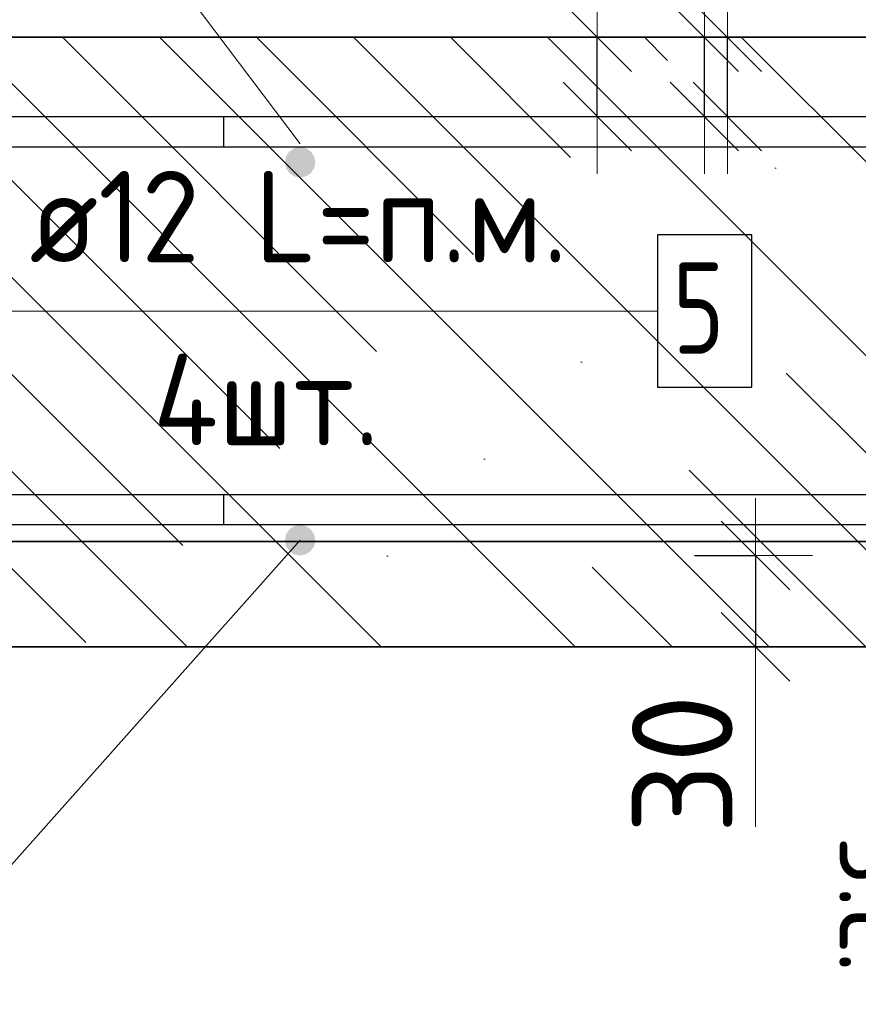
# Model space of a CAD drawing. Header units: metres. Extents: x -38 to 102, y -15 to 21.
# Tile 181 of 229: x 72.375 to 72.651, y 7.225 to 7.548. Entities that reach past the tile are written whole.
import ezdxf

# ---------------------------------------------------------------- set-up
doc = ezdxf.new("R2010")
doc.units = ezdxf.units.M
doc.header["$PDMODE"] = 65
for name, color, linetype, lineweight in [('XR$3$Арм. стержнями верхней зоны', 180, 'Continuous', 35), ('XR$3$Арм. стержнями нижней зоны', 180, 'Continuous', 35), ('XR$3$Арм.стержн. Арматура края', 96, 'Continuous', 35), ('XR$3$Арм.стержн. Доп. арматура', 180, 'Continuous', 35), ('XR$3$Размерная линия_ общее', 7, 'Continuous', 13), ('XR$4$Арм. стержнями верхней зоны', 180, 'Continuous', 35), ('XR$4$Арм. стержнями нижней зоны', 180, 'Continuous', 35), ('XR$4$Арм.стержн. Арматура края', 96, 'Continuous', 35), ('XR$4$Арм.стержн. Доп. арматура', 180, 'Continuous', 35), ('XR$4$Размерная линия_ общее', 7, 'Continuous', 13), ('XR$5$Текст_ примечание', 7, 'Continuous', 13), ('XR$6$Арм. стержнями верхней зоны', 180, 'Continuous', 35), ('XR$6$Арм. стержнями нижней зоны', 180, 'Continuous', 35), ('XR$6$Арм.стержн. Арматура края', 96, 'Continuous', 35), ('XR$6$Арм.стержн. Доп. арматура', 180, 'Continuous', 35), ('XR$6$Размерная линия_ общее', 7, 'Continuous', 13)]:
    doc.layers.add(name, color=color, linetype=linetype, lineweight=lineweight)
doc.styles.add('ISOCPEUR', font='txt')
doc.dimstyles.new('DIMSTYLE_11', dxfattribs={"dimtxt": 0.033, "dimasz": 0.0375, "dimexe": 0, "dimexo": 0, "dimgap": 0.0165, "dimtad": 2, "dimdec": 0, "dimlfac": 1000, "dimrnd": 1, "dimzin": 12, "dimdsep": 46, "dimtxsty": 'ISOCPEUR', "dimblk1": 'ALL_ML_STRICH', "dimblk2": 'ALL_ML_STRICH', "dimsah": 1, "dimcen": 0, "dimclrd": 7, "dimclre": 256, "dimclrt": 7, "dimadec": 0, "dimazin": 0, "dimtfac": 1, "dimtdec": 0, "dimtix": 1, "dimtmove": 2, "dimatfit": 3, "dimfxl": 0, "dimtvp": 1.2, "dimtzin": 0, "dimlwd": 0, "dimlwe": -3, "dimarcsym": 0})
pattern_1 = [(135, (0, 0), (-0.031819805, -0.031819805), [0.4, -0.05, 0, -0.05]), (135, (-0.01591, -0.01591), (-0.031819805, -0.031819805), [0.8, -0.1, 0.1, -0.1])]

# ---------------------------------------------------------------- blocks, each defined once
blk = doc.blocks.new('ALL_ML_STRICH')
at = {"color": 0, "linetype": 'ByBlock', "lineweight": -2}
for p, q in [((0, -0.5), (0, 0.5)), ((-0.3, -0.3), (0.3, 0.3)), ((-1, 0), (0.5, 0))]:
    blk.add_line(p, q, dxfattribs=at)
blk = doc.blocks.new('*D136')
at = {"layer": 'DEFPOINTS', "color": 7, "linetype": 'Continuous', "lineweight": 13, "transparency": 33554687}
for p in [(72.5769, 7.37188), (72.61689, 7.37188), (72.5769, 7.34188)]:
    blk.add_point(p, dxfattribs=at)
at = {"layer": 'XR$3$Размерная линия_ общее', "color": 253, "linetype": 'Continuous', "lineweight": -2, "true_color": 0xa0a0a0, "transparency": 33554687}
for p, q in [((72.5969, 7.37188), (72.61689, 7.37188)), ((72.5969, 7.34188), (72.61689, 7.34188))]:
    blk.add_line(p, q, dxfattribs=at)
at = {"layer": 'XR$3$Размерная линия_ общее', "color": 7, "linetype": 'Continuous', "lineweight": -2, "transparency": 33554687}
blk.add_line((72.61689, 7.37188), (72.61689, 7.34188), dxfattribs=at)
at = {"layer": 'XR$3$Размерная линия_ общее', "color": 7, "linetype": 'Continuous', "lineweight": 13, "transparency": 33554687, "xscale": 0.0375, "yscale": 0.0375, "zscale": 0.0375}
for p, rotation in [((72.61689, 7.37188), 90), ((72.61689, 7.34188), 270)]:
    blk.add_blockref('ALL_ML_STRICH', p, dxfattribs=dict(at, rotation=rotation))
at = {"layer": 'XR$3$Размерная линия_ общее', "color": 7, "linetype": 'Continuous', "lineweight": 13, "transparency": 33554687, "insert": (72.59289, 7.30345), "char_height": 0.033, "width": 0.066, "attachment_point": 5, "rotation": 90, "style": 'ISOCPEUR'}
blk.add_mtext('\\A1;{30}', dxfattribs=at)
at = {"layer": 'XR$3$Размерная линия_ общее', "color": 7, "linetype": 'Continuous', "lineweight": 13, "transparency": 33554687, "insert": (72.67143, 7.27997), "char_height": 0.027, "width": 0.00135, "attachment_point": 1, "rotation": 270, "line_spacing_factor": 0.60241, "style": 'ISOCPEUR'}
blk.add_mtext('з.с.', dxfattribs=at)
blk = doc.blocks.new('*D142')
at = {"layer": 'DEFPOINTS', "color": 7, "linetype": 'Continuous', "lineweight": 13, "transparency": 33554687}
for p in [(72.56769, 7.54188), (72.56769, 7.51588), (72.60768, 7.51588)]:
    blk.add_point(p, dxfattribs=at)
at = {"layer": 'XR$3$Размерная линия_ общее', "color": 253, "linetype": 'Continuous', "lineweight": -2, "true_color": 0xa0a0a0, "transparency": 33554687}
for p, q in [((72.58769, 7.54188), (72.60768, 7.54188)), ((72.58769, 7.51588), (72.60768, 7.51588))]:
    blk.add_line(p, q, dxfattribs=at)
at = {"layer": 'XR$3$Размерная линия_ общее', "color": 7, "linetype": 'Continuous', "lineweight": -2, "transparency": 33554687}
blk.add_line((72.60768, 7.51588), (72.60768, 7.54188), dxfattribs=at)
at = {"layer": 'XR$3$Размерная линия_ общее', "color": 7, "linetype": 'Continuous', "lineweight": 13, "transparency": 33554687, "xscale": 0.0375, "yscale": 0.0375, "zscale": 0.0375}
for p, rotation in [((72.60768, 7.54188), 90), ((72.60768, 7.51588), 270)]:
    blk.add_blockref('ALL_ML_STRICH', p, dxfattribs=dict(at, rotation=rotation))
at = {"layer": 'XR$3$Размерная линия_ общее', "color": 7, "linetype": 'Continuous', "lineweight": 13, "transparency": 33554687, "insert": (72.60721, 7.55924), "char_height": 0.027, "width": 0.00135, "attachment_point": 1, "rotation": 90, "line_spacing_factor": 0.60241, "style": 'ISOCPEUR'}
blk.add_mtext('з.с.', dxfattribs=at)
at = {"layer": 'XR$3$Размерная линия_ общее', "color": 7, "linetype": 'Continuous', "lineweight": 13, "transparency": 33554687, "insert": (72.58368, 7.5796), "char_height": 0.033, "width": 0.066, "attachment_point": 5, "rotation": 90, "style": 'ISOCPEUR'}
blk.add_mtext('\\A1;{26}', dxfattribs=at)
blk = doc.blocks.new('*D279')
at = {"layer": 'DEFPOINTS', "color": 7, "linetype": 'Continuous', "lineweight": 13, "transparency": 33554687}
for p in [(72.5769, 7.37188), (72.61689, 7.37188), (72.5769, 7.34188)]:
    blk.add_point(p, dxfattribs=at)
at = {"layer": 'XR$4$Размерная линия_ общее', "color": 253, "linetype": 'Continuous', "lineweight": -2, "true_color": 0xa0a0a0, "transparency": 33554687}
for p, q in [((72.5969, 7.37188), (72.61689, 7.37188)), ((72.5969, 7.34188), (72.61689, 7.34188))]:
    blk.add_line(p, q, dxfattribs=at)
at = {"layer": 'XR$4$Размерная линия_ общее', "color": 7, "linetype": 'Continuous', "lineweight": -2, "transparency": 33554687}
blk.add_line((72.61689, 7.37188), (72.61689, 7.34188), dxfattribs=at)
at = {"layer": 'XR$4$Размерная линия_ общее', "color": 7, "linetype": 'Continuous', "lineweight": 13, "transparency": 33554687, "xscale": 0.0375, "yscale": 0.0375, "zscale": 0.0375}
for p, rotation in [((72.61689, 7.37188), 90), ((72.61689, 7.34188), 270)]:
    blk.add_blockref('ALL_ML_STRICH', p, dxfattribs=dict(at, rotation=rotation))
at = {"layer": 'XR$4$Размерная линия_ общее', "color": 7, "linetype": 'Continuous', "lineweight": 13, "transparency": 33554687, "insert": (72.59289, 7.30345), "char_height": 0.033, "width": 0.066, "attachment_point": 5, "rotation": 90, "style": 'ISOCPEUR'}
blk.add_mtext('\\A1;{30}', dxfattribs=at)
at = {"layer": 'XR$4$Размерная линия_ общее', "color": 7, "linetype": 'Continuous', "lineweight": 13, "transparency": 33554687, "insert": (72.67143, 7.27997), "char_height": 0.027, "width": 0.00135, "attachment_point": 1, "rotation": 270, "line_spacing_factor": 0.60241, "style": 'ISOCPEUR'}
blk.add_mtext('з.с.', dxfattribs=at)
blk = doc.blocks.new('*D480')
at = {"layer": 'DEFPOINTS', "color": 7, "linetype": 'Continuous', "lineweight": 13, "transparency": 33554687}
for p in [(72.56015, 7.54188), (72.56015, 7.51588), (72.60014, 7.51588)]:
    blk.add_point(p, dxfattribs=at)
at = {"layer": 'XR$4$Размерная линия_ общее', "color": 253, "linetype": 'Continuous', "lineweight": -2, "true_color": 0xa0a0a0, "transparency": 33554687}
for p, q in [((72.58015, 7.54188), (72.60014, 7.54188)), ((72.58015, 7.51588), (72.60014, 7.51588))]:
    blk.add_line(p, q, dxfattribs=at)
at = {"layer": 'XR$4$Размерная линия_ общее', "color": 7, "linetype": 'Continuous', "lineweight": -2, "transparency": 33554687}
blk.add_line((72.60014, 7.51588), (72.60014, 7.54188), dxfattribs=at)
at = {"layer": 'XR$4$Размерная линия_ общее', "color": 7, "linetype": 'Continuous', "lineweight": 13, "transparency": 33554687, "xscale": 0.0375, "yscale": 0.0375, "zscale": 0.0375}
for p, rotation in [((72.60014, 7.54188), 90), ((72.60014, 7.51588), 270)]:
    blk.add_blockref('ALL_ML_STRICH', p, dxfattribs=dict(at, rotation=rotation))
at = {"layer": 'XR$4$Размерная линия_ общее', "color": 7, "linetype": 'Continuous', "lineweight": 13, "transparency": 33554687, "insert": (72.59967, 7.55924), "char_height": 0.027, "width": 0.00135, "attachment_point": 1, "rotation": 90, "line_spacing_factor": 0.60241, "style": 'ISOCPEUR'}
blk.add_mtext('з.с.', dxfattribs=at)
at = {"layer": 'XR$4$Размерная линия_ общее', "color": 7, "linetype": 'Continuous', "lineweight": 13, "transparency": 33554687, "insert": (72.57614, 7.5796), "char_height": 0.033, "width": 0.066, "attachment_point": 5, "rotation": 90, "style": 'ISOCPEUR'}
blk.add_mtext('\\A1;{26}', dxfattribs=at)
blk = doc.blocks.new('*D683')
at = {"layer": 'DEFPOINTS', "color": 7, "linetype": 'Continuous', "lineweight": 13, "transparency": 33554687}
for p in [(72.5769, 7.37188), (72.61689, 7.37188), (72.5769, 7.34188)]:
    blk.add_point(p, dxfattribs=at)
at = {"layer": 'XR$6$Размерная линия_ общее', "color": 253, "linetype": 'Continuous', "lineweight": -2, "true_color": 0xa0a0a0, "transparency": 33554687}
for p, q in [((72.5969, 7.37188), (72.61689, 7.37188)), ((72.5969, 7.34188), (72.61689, 7.34188))]:
    blk.add_line(p, q, dxfattribs=at)
at = {"layer": 'XR$6$Размерная линия_ общее', "color": 7, "linetype": 'Continuous', "lineweight": -2, "transparency": 33554687}
blk.add_line((72.61689, 7.37188), (72.61689, 7.34188), dxfattribs=at)
at = {"layer": 'XR$6$Размерная линия_ общее', "color": 7, "linetype": 'Continuous', "lineweight": 13, "transparency": 33554687, "xscale": 0.0375, "yscale": 0.0375, "zscale": 0.0375}
for p, rotation in [((72.61689, 7.37188), 90), ((72.61689, 7.34188), 270)]:
    blk.add_blockref('ALL_ML_STRICH', p, dxfattribs=dict(at, rotation=rotation))
at = {"layer": 'XR$6$Размерная линия_ общее', "color": 7, "linetype": 'Continuous', "lineweight": 13, "transparency": 33554687, "insert": (72.59289, 7.30345), "char_height": 0.033, "width": 0.066, "attachment_point": 5, "rotation": 90, "style": 'ISOCPEUR'}
blk.add_mtext('\\A1;{30}', dxfattribs=at)
at = {"layer": 'XR$6$Размерная линия_ общее', "color": 7, "linetype": 'Continuous', "lineweight": 13, "transparency": 33554687, "insert": (72.67143, 7.27997), "char_height": 0.027, "width": 0.00135, "attachment_point": 1, "rotation": 270, "line_spacing_factor": 0.60241, "style": 'ISOCPEUR'}
blk.add_mtext('з.с.', dxfattribs=at)
blk = doc.blocks.new('*D713')
at = {"layer": 'DEFPOINTS', "color": 7, "linetype": 'Continuous', "lineweight": 13, "transparency": 33554687}
for p in [(72.52503, 7.54188), (72.52503, 7.51588), (72.56502, 7.51588)]:
    blk.add_point(p, dxfattribs=at)
at = {"layer": 'XR$6$Размерная линия_ общее', "color": 253, "linetype": 'Continuous', "lineweight": -2, "true_color": 0xa0a0a0, "transparency": 33554687}
for p, q in [((72.54503, 7.54188), (72.56502, 7.54188)), ((72.54503, 7.51588), (72.56502, 7.51588))]:
    blk.add_line(p, q, dxfattribs=at)
at = {"layer": 'XR$6$Размерная линия_ общее', "color": 7, "linetype": 'Continuous', "lineweight": -2, "transparency": 33554687}
blk.add_line((72.56502, 7.51588), (72.56502, 7.54188), dxfattribs=at)
at = {"layer": 'XR$6$Размерная линия_ общее', "color": 7, "linetype": 'Continuous', "lineweight": 13, "transparency": 33554687, "xscale": 0.0375, "yscale": 0.0375, "zscale": 0.0375}
for p, rotation in [((72.56502, 7.54188), 90), ((72.56502, 7.51588), 270)]:
    blk.add_blockref('ALL_ML_STRICH', p, dxfattribs=dict(at, rotation=rotation))
at = {"layer": 'XR$6$Размерная линия_ общее', "color": 7, "linetype": 'Continuous', "lineweight": 13, "transparency": 33554687, "insert": (72.56456, 7.55924), "char_height": 0.027, "width": 0.00135, "attachment_point": 1, "rotation": 90, "line_spacing_factor": 0.60241, "style": 'ISOCPEUR'}
blk.add_mtext('з.с.', dxfattribs=at)
at = {"layer": 'XR$6$Размерная линия_ общее', "color": 7, "linetype": 'Continuous', "lineweight": 13, "transparency": 33554687, "insert": (72.54102, 7.5796), "char_height": 0.033, "width": 0.066, "attachment_point": 5, "rotation": 90, "style": 'ISOCPEUR'}
blk.add_mtext('\\A1;{26}', dxfattribs=at)

msp = doc.modelspace()

# ---------------------------------------------------------------- hatches: boundary and pattern name
at = {"linetype": 'Continuous', "lineweight": 13, "transparency": 33554687}
h = msp.add_hatch(dxfattribs=at)
h.set_pattern_fill('__________540', scale=0.015, style=0, pattern_type=2)
h.set_pattern_definition(pattern_1)
h.paths.add_polyline_path([(72.1675, 7.54188), (72.1675, 7.34188), (72.75595, 7.34188), (72.75595, 7.54188)], flags=0)
h = msp.add_hatch(dxfattribs=at)
h.set_pattern_fill('__________540', scale=0.015, style=0, pattern_type=2)
h.set_pattern_definition(pattern_1)
h.paths.add_polyline_path([(72.1675, 7.54188), (72.1675, 7.34188), (72.75595, 7.34188), (72.75595, 7.54188)], flags=0)
h = msp.add_hatch(dxfattribs=at)
h.set_pattern_fill('__________540', scale=0.015, style=0, pattern_type=2)
h.set_pattern_definition(pattern_1)
h.paths.add_polyline_path([(72.1675, 7.54188), (72.1675, 7.34188), (72.75595, 7.34188), (72.75595, 7.54188)], flags=0)
at = {"layer": 'XR$3$Арм. стержнями верхней зоны', "linetype": 'Continuous', "lineweight": 50, "transparency": 33554687}
msp.add_hatch(color=4, dxfattribs=at).paths.add_polyline_path([(72.47251, 7.50088), (72.47212, 7.50279), (72.47104, 7.50441), (72.46942, 7.5055), (72.46751, 7.50588), (72.46559, 7.5055), (72.46397, 7.50441), (72.46289, 7.50279), (72.46251, 7.50088), (72.46289, 7.49896), (72.46397, 7.49734), (72.46559, 7.49626), (72.46751, 7.49588), (72.46942, 7.49626), (72.47104, 7.49734), (72.47212, 7.49896)])
at = {"layer": 'XR$3$Арм. стержнями нижней зоны', "linetype": 'Continuous', "lineweight": 50, "transparency": 33554687}
msp.add_hatch(color=4, dxfattribs=at).paths.add_polyline_path([(72.47251, 7.37688), (72.47212, 7.37879), (72.47104, 7.38041), (72.46942, 7.3815), (72.46751, 7.38188), (72.46559, 7.3815), (72.46397, 7.38041), (72.46289, 7.37879), (72.46251, 7.37688), (72.46289, 7.37496), (72.46397, 7.37334), (72.46559, 7.37226), (72.46751, 7.37188), (72.46942, 7.37226), (72.47104, 7.37334), (72.47212, 7.37496)])
at = {"layer": 'XR$4$Арм. стержнями верхней зоны', "linetype": 'Continuous', "lineweight": 50, "transparency": 33554687}
msp.add_hatch(color=4, dxfattribs=at).paths.add_polyline_path([(72.47251, 7.50088), (72.47212, 7.50279), (72.47104, 7.50441), (72.46942, 7.5055), (72.46751, 7.50588), (72.46559, 7.5055), (72.46397, 7.50441), (72.46289, 7.50279), (72.46251, 7.50088), (72.46289, 7.49896), (72.46397, 7.49734), (72.46559, 7.49626), (72.46751, 7.49588), (72.46942, 7.49626), (72.47104, 7.49734), (72.47212, 7.49896)])
msp.add_hatch(color=4, dxfattribs=at).paths.add_polyline_path([(72.47251, 7.50088), (72.47212, 7.50279), (72.47104, 7.50441), (72.46942, 7.5055), (72.46751, 7.50588), (72.46559, 7.5055), (72.46397, 7.50441), (72.46289, 7.50279), (72.46251, 7.50088), (72.46289, 7.49896), (72.46397, 7.49734), (72.46559, 7.49626), (72.46751, 7.49588), (72.46942, 7.49626), (72.47104, 7.49734), (72.47212, 7.49896)])
at = {"layer": 'XR$4$Арм. стержнями нижней зоны', "linetype": 'Continuous', "lineweight": 50, "transparency": 33554687}
msp.add_hatch(color=4, dxfattribs=at).paths.add_polyline_path([(72.47251, 7.37688), (72.47212, 7.37879), (72.47104, 7.38041), (72.46942, 7.3815), (72.46751, 7.38188), (72.46559, 7.3815), (72.46397, 7.38041), (72.46289, 7.37879), (72.46251, 7.37688), (72.46289, 7.37496), (72.46397, 7.37334), (72.46559, 7.37226), (72.46751, 7.37188), (72.46942, 7.37226), (72.47104, 7.37334), (72.47212, 7.37496)])
msp.add_hatch(color=4, dxfattribs=at).paths.add_polyline_path([(72.47251, 7.37688), (72.47212, 7.37879), (72.47104, 7.38041), (72.46942, 7.3815), (72.46751, 7.38188), (72.46559, 7.3815), (72.46397, 7.38041), (72.46289, 7.37879), (72.46251, 7.37688), (72.46289, 7.37496), (72.46397, 7.37334), (72.46559, 7.37226), (72.46751, 7.37188), (72.46942, 7.37226), (72.47104, 7.37334), (72.47212, 7.37496)])
at = {"layer": 'XR$6$Арм. стержнями верхней зоны', "linetype": 'Continuous', "lineweight": 50, "transparency": 33554687}
msp.add_hatch(color=4, dxfattribs=at).paths.add_polyline_path([(72.47251, 7.50088), (72.47212, 7.50279), (72.47104, 7.50441), (72.46942, 7.5055), (72.46751, 7.50588), (72.46559, 7.5055), (72.46397, 7.50441), (72.46289, 7.50279), (72.46251, 7.50088), (72.46289, 7.49896), (72.46397, 7.49734), (72.46559, 7.49626), (72.46751, 7.49588), (72.46942, 7.49626), (72.47104, 7.49734), (72.47212, 7.49896)])
at = {"layer": 'XR$6$Арм. стержнями нижней зоны', "linetype": 'Continuous', "lineweight": 50, "transparency": 33554687}
msp.add_hatch(color=4, dxfattribs=at).paths.add_polyline_path([(72.47251, 7.37688), (72.47212, 7.37879), (72.47104, 7.38041), (72.46942, 7.3815), (72.46751, 7.38188), (72.46559, 7.3815), (72.46397, 7.38041), (72.46289, 7.37879), (72.46251, 7.37688), (72.46289, 7.37496), (72.46397, 7.37334), (72.46559, 7.37226), (72.46751, 7.37188), (72.46942, 7.37226), (72.47104, 7.37334), (72.47212, 7.37496)])

# ---------------------------------------------------------------- linework, layer by layer
at = {"color": 7, "linetype": 'Continuous', "lineweight": 13, "transparency": 33554687}
for p, q in [((72.46751, 7.50688), (72.3436, 7.6713)), ((72.46751, 7.50688), (72.3436, 7.6713)), ((72.46751, 7.50688), (72.3436, 7.6713)), ((72.56502, 7.54188), (72.56502, 7.60188)), ((72.60014, 7.54188), (72.60014, 7.60188)), ((72.60768, 7.54188), (72.60768, 7.60188)), ((72.46751, 7.37688), (72.3436, 7.23758)), ((72.46751, 7.37688), (72.3436, 7.23758)), ((72.46751, 7.37688), (72.3436, 7.23758)), ((72.61689, 7.34188), (72.61689, 7.28288)), ((72.61689, 7.34188), (72.61689, 7.28288)), ((72.61689, 7.34188), (72.61689, 7.28288))]:
    msp.add_line(p, q, dxfattribs=at)
at = {"color": 7, "linetype": 'Continuous', "lineweight": 35, "transparency": 33554687}
for p, q in [((72.75595, 7.54188), (72.1675, 7.54188)), ((72.75595, 7.54188), (72.1675, 7.54188)), ((72.75595, 7.54188), (72.1675, 7.54188)), ((72.1675, 7.34188), (72.75595, 7.34188)), ((72.1675, 7.34188), (72.75595, 7.34188)), ((72.1675, 7.34188), (72.75595, 7.34188))]:
    msp.add_line(p, q, dxfattribs=at)
at = {"layer": 'XR$3$Арм. стержнями верхней зоны', "color": 4, "linetype": 'Continuous', "lineweight": 25, "transparency": 33554687}
for points in [[(72.76095, 7.50588), (72.1875, 7.50588), (72.1875, 7.51588), (72.76095, 7.51588), (72.76095, 7.50588)], [(72.76095, 7.50588), (72.44251, 7.50588), (72.44251, 7.51588), (72.76095, 7.51588), (72.76095, 7.50588)]]:
    msp.add_lwpolyline(points, dxfattribs=at)
at = {"layer": 'XR$3$Арм. стержнями нижней зоны', "color": 4, "linetype": 'Continuous', "lineweight": 25, "transparency": 33554687}
for points in [[(72.76095, 7.38188), (72.1875, 7.38188), (72.1875, 7.39188), (72.76095, 7.39188), (72.76095, 7.38188)], [(72.76095, 7.38188), (72.44251, 7.38188), (72.44251, 7.39188), (72.76095, 7.39188), (72.76095, 7.38188)]]:
    msp.add_lwpolyline(points, dxfattribs=at)
at = {"layer": 'XR$3$Арм.стержн. Арматура края', "color": 4, "linetype": 'Continuous', "lineweight": 25, "transparency": 33554687}
for points in [[(72.6875, 7.38188), (72.21607, 7.38188), (72.21085, 7.3826), (72.20541, 7.3844), (72.20041, 7.3872), (72.19628, 7.39065), (72.19283, 7.39478), (72.19002, 7.39979), (72.18823, 7.40523), (72.1875, 7.41044), (72.1875, 7.48731), (72.18823, 7.49253), (72.19002, 7.49797), (72.19283, 7.50298), (72.19628, 7.5071), (72.20041, 7.51055), (72.20541, 7.51336), (72.21085, 7.51515), (72.21607, 7.51588), (72.6875, 7.51588)], [(72.6875, 7.50588), (72.21676, 7.50588), (72.21313, 7.50537), (72.20946, 7.50416), (72.2061, 7.50228), (72.20338, 7.50001), (72.2011, 7.49728), (72.19922, 7.49392), (72.19801, 7.49026), (72.1975, 7.48662), (72.1975, 7.41113), (72.19801, 7.4075), (72.19922, 7.40383), (72.2011, 7.40048), (72.20338, 7.39775), (72.2061, 7.39547), (72.20946, 7.39359), (72.21313, 7.39238), (72.21676, 7.39188), (72.6875, 7.39188)]]:
    msp.add_lwpolyline(points, dxfattribs=at)
at = {"layer": 'XR$3$Арм.стержн. Доп. арматура', "color": 7, "linetype": 'Continuous', "lineweight": 13, "transparency": 33554687}
msp.add_line((72.35872, 7.45204), (72.58472, 7.45204), dxfattribs=at)
at = {"layer": 'XR$3$Арм.стержн. Доп. арматура', "color": 7, "linetype": 'Continuous', "lineweight": 25, "transparency": 33554687}
msp.add_lwpolyline([(72.58472, 7.42704), (72.61572, 7.42704), (72.61572, 7.47704), (72.58472, 7.47704), (72.58472, 7.42704)], dxfattribs=at)
at = {"layer": 'XR$4$Арм. стержнями верхней зоны', "color": 4, "linetype": 'Continuous', "lineweight": 25, "transparency": 33554687}
for points in [[(72.76095, 7.50588), (72.1875, 7.50588), (72.1875, 7.51588), (72.76095, 7.51588), (72.76095, 7.50588)], [(72.76095, 7.50588), (72.1875, 7.50588), (72.1875, 7.51588), (72.76095, 7.51588), (72.76095, 7.50588)], [(72.76095, 7.50588), (72.44251, 7.50588), (72.44251, 7.51588), (72.76095, 7.51588), (72.76095, 7.50588)]]:
    msp.add_lwpolyline(points, dxfattribs=at)
at = {"layer": 'XR$4$Арм. стержнями нижней зоны', "color": 4, "linetype": 'Continuous', "lineweight": 25, "transparency": 33554687}
for points in [[(72.76095, 7.38188), (72.1875, 7.38188), (72.1875, 7.39188), (72.76095, 7.39188), (72.76095, 7.38188)], [(72.76095, 7.38188), (72.1875, 7.38188), (72.1875, 7.39188), (72.76095, 7.39188), (72.76095, 7.38188)], [(72.76095, 7.38188), (72.44251, 7.38188), (72.44251, 7.39188), (72.76095, 7.39188), (72.76095, 7.38188)]]:
    msp.add_lwpolyline(points, dxfattribs=at)
at = {"layer": 'XR$4$Арм.стержн. Арматура края', "color": 4, "linetype": 'Continuous', "lineweight": 25, "transparency": 33554687}
for points in [[(72.6875, 7.38188), (72.21607, 7.38188), (72.21085, 7.3826), (72.20541, 7.3844), (72.20041, 7.3872), (72.19628, 7.39065), (72.19283, 7.39478), (72.19002, 7.39979), (72.18823, 7.40523), (72.1875, 7.41044), (72.1875, 7.48731), (72.18823, 7.49253), (72.19002, 7.49797), (72.19283, 7.50298), (72.19628, 7.5071), (72.20041, 7.51055), (72.20541, 7.51336), (72.21085, 7.51515), (72.21607, 7.51588), (72.6875, 7.51588)], [(72.6875, 7.50588), (72.21676, 7.50588), (72.21313, 7.50537), (72.20946, 7.50416), (72.2061, 7.50228), (72.20338, 7.50001), (72.2011, 7.49728), (72.19922, 7.49392), (72.19801, 7.49026), (72.1975, 7.48662), (72.1975, 7.41113), (72.19801, 7.4075), (72.19922, 7.40383), (72.2011, 7.40048), (72.20338, 7.39775), (72.2061, 7.39547), (72.20946, 7.39359), (72.21313, 7.39238), (72.21676, 7.39188), (72.6875, 7.39188)]]:
    msp.add_lwpolyline(points, dxfattribs=at)
at = {"layer": 'XR$4$Арм.стержн. Доп. арматура', "color": 7, "linetype": 'Continuous', "lineweight": 13, "transparency": 33554687}
msp.add_line((72.35872, 7.45204), (72.58472, 7.45204), dxfattribs=at)
at = {"layer": 'XR$4$Арм.стержн. Доп. арматура', "color": 7, "linetype": 'Continuous', "lineweight": 25, "transparency": 33554687}
msp.add_lwpolyline([(72.58472, 7.42704), (72.61572, 7.42704), (72.61572, 7.47704), (72.58472, 7.47704), (72.58472, 7.42704)], dxfattribs=at)
at = {"layer": 'XR$5$Текст_ примечание', "color": 7, "linetype": 'Continuous', "lineweight": 35, "transparency": 33554687}
msp.add_line((70.47573, 7.37641), (88.97573, 7.37641), dxfattribs=at)
at = {"layer": 'XR$5$Текст_ примечание', "color": 7, "linetype": 'Continuous', "lineweight": 13, "transparency": 33554687}
msp.add_line((88.97573, 7.37641), (70.47573, 7.37641), dxfattribs=at)
at = {"layer": 'XR$6$Арм. стержнями верхней зоны', "color": 4, "linetype": 'Continuous', "lineweight": 25, "transparency": 33554687}
for points in [[(72.76095, 7.50588), (72.1875, 7.50588), (72.1875, 7.51588), (72.76095, 7.51588), (72.76095, 7.50588)], [(72.76095, 7.50588), (72.44251, 7.50588), (72.44251, 7.51588), (72.76095, 7.51588), (72.76095, 7.50588)]]:
    msp.add_lwpolyline(points, dxfattribs=at)
at = {"layer": 'XR$6$Арм. стержнями нижней зоны', "color": 4, "linetype": 'Continuous', "lineweight": 25, "transparency": 33554687}
for points in [[(72.76095, 7.38188), (72.1875, 7.38188), (72.1875, 7.39188), (72.76095, 7.39188), (72.76095, 7.38188)], [(72.76095, 7.38188), (72.44251, 7.38188), (72.44251, 7.39188), (72.76095, 7.39188), (72.76095, 7.38188)]]:
    msp.add_lwpolyline(points, dxfattribs=at)
at = {"layer": 'XR$6$Арм.стержн. Арматура края', "color": 4, "linetype": 'Continuous', "lineweight": 25, "transparency": 33554687}
for points in [[(72.6875, 7.38188), (72.21607, 7.38188), (72.21085, 7.3826), (72.20541, 7.3844), (72.20041, 7.3872), (72.19628, 7.39065), (72.19283, 7.39478), (72.19002, 7.39979), (72.18823, 7.40523), (72.1875, 7.41044), (72.1875, 7.48731), (72.18823, 7.49253), (72.19002, 7.49797), (72.19283, 7.50298), (72.19628, 7.5071), (72.20041, 7.51055), (72.20541, 7.51336), (72.21085, 7.51515), (72.21607, 7.51588), (72.6875, 7.51588)], [(72.6875, 7.50588), (72.21676, 7.50588), (72.21313, 7.50537), (72.20946, 7.50416), (72.2061, 7.50228), (72.20338, 7.50001), (72.2011, 7.49728), (72.19922, 7.49392), (72.19801, 7.49026), (72.1975, 7.48662), (72.1975, 7.41113), (72.19801, 7.4075), (72.19922, 7.40383), (72.2011, 7.40048), (72.20338, 7.39775), (72.2061, 7.39547), (72.20946, 7.39359), (72.21313, 7.39238), (72.21676, 7.39188), (72.6875, 7.39188)]]:
    msp.add_lwpolyline(points, dxfattribs=at)
at = {"layer": 'XR$6$Арм.стержн. Доп. арматура', "color": 7, "linetype": 'Continuous', "lineweight": 13, "transparency": 33554687}
msp.add_line((72.35872, 7.45204), (72.58472, 7.45204), dxfattribs=at)
at = {"layer": 'XR$6$Арм.стержн. Доп. арматура', "color": 7, "linetype": 'Continuous', "lineweight": 25, "transparency": 33554687}
msp.add_lwpolyline([(72.58472, 7.42704), (72.61572, 7.42704), (72.61572, 7.47704), (72.58472, 7.47704), (72.58472, 7.42704)], dxfattribs=at)

# ---------------------------------------------------------------- texts
at = {"layer": 'XR$3$Арм.стержн. Доп. арматура', "color": 7, "linetype": 'Continuous', "lineweight": 25, "transparency": 33554687, "char_height": 0.03, "attachment_point": 7, "style": 'ISOCPEUR'}
for s, insert, width in [('\\W0.94;ø12 L=п.м.', (72.37872, 7.46804), 0.1999832), ('\\W0.78;5', (72.58972, 7.43804), 0.0326407), ('\\W0.95;4шт. ', (72.41922, 7.40804), 0.1191577)]:
    msp.add_mtext(s, dxfattribs=dict(at, insert=insert, width=width))
at = {"layer": 'XR$4$Арм.стержн. Доп. арматура', "color": 7, "linetype": 'Continuous', "lineweight": 25, "transparency": 33554687, "char_height": 0.03, "attachment_point": 7, "style": 'ISOCPEUR'}
for s, insert, width in [('\\W0.94;ø12 L=п.м.', (72.37872, 7.46804), 0.1999832), ('\\W0.78;5', (72.58972, 7.43804), 0.0326407), ('\\W0.95;4шт. ', (72.41922, 7.40804), 0.1191577)]:
    msp.add_mtext(s, dxfattribs=dict(at, insert=insert, width=width))
at = {"layer": 'XR$6$Арм.стержн. Доп. арматура', "color": 7, "linetype": 'Continuous', "lineweight": 25, "transparency": 33554687, "char_height": 0.03, "attachment_point": 7, "style": 'ISOCPEUR'}
for s, insert, width in [('\\W0.94;ø12 L=п.м.', (72.37872, 7.46804), 0.1999832), ('\\W0.78;5', (72.58972, 7.43804), 0.0326407), ('\\W0.95;4шт. ', (72.41922, 7.40804), 0.1191577)]:
    msp.add_mtext(s, dxfattribs=dict(at, insert=insert, width=width))

# ---------------------------------------------------------------- dimensions: what is measured, and where the dimension line sits
at = {"layer": 'XR$3$Размерная линия_ общее', "color": 7, "linetype": 'Continuous', "lineweight": 13, "transparency": 33554687}
for base, p1, p2, angle, picture, middle in [((72.60768, 7.54188), (72.58769, 7.51588), (72.58769, 7.54188), 90, '*D142', (72.58368, 7.5796)), ((72.61689, 7.34188), (72.5969, 7.37188), (72.5969, 7.34188), 270, '*D136', (72.59289, 7.30345))]:
    dim = msp.add_linear_dim(base=base, p1=p1, p2=p2, angle=angle, text='<>\\Xз.с.', dimstyle='DIMSTYLE_11', override={"dimpost": '<>', "dimclrd": 7, "dimclre": 253, "dimclrt": 7, "dimlwd": 0, "dimlwe": 65533}, dxfattribs=at)
    dim.commit()
    dim.dimension.update_dxf_attribs({"geometry": picture, "text_midpoint": middle, "dimtype": 160})
at = {"layer": 'XR$4$Размерная линия_ общее', "color": 7, "linetype": 'Continuous', "lineweight": 13, "transparency": 33554687}
for base, p1, p2, angle, picture, middle in [((72.60014, 7.54188), (72.58015, 7.51588), (72.58015, 7.54188), 90, '*D480', (72.57614, 7.5796)), ((72.61689, 7.34188), (72.5969, 7.37188), (72.5969, 7.34188), 270, '*D279', (72.59289, 7.30345))]:
    dim = msp.add_linear_dim(base=base, p1=p1, p2=p2, angle=angle, text='<>\\Xз.с.', dimstyle='DIMSTYLE_11', override={"dimpost": '<>', "dimclrd": 7, "dimclre": 253, "dimclrt": 7, "dimlwd": 0, "dimlwe": 65533}, dxfattribs=at)
    dim.commit()
    dim.dimension.update_dxf_attribs({"geometry": picture, "text_midpoint": middle, "dimtype": 160})
at = {"layer": 'XR$6$Размерная линия_ общее', "color": 7, "linetype": 'Continuous', "lineweight": 13, "transparency": 33554687}
for base, p1, p2, angle, picture, middle in [((72.56502, 7.54188), (72.54503, 7.51588), (72.54503, 7.54188), 90, '*D713', (72.54102, 7.5796)), ((72.61689, 7.34188), (72.5969, 7.37188), (72.5969, 7.34188), 270, '*D683', (72.59289, 7.30345))]:
    dim = msp.add_linear_dim(base=base, p1=p1, p2=p2, angle=angle, text='<>\\Xз.с.', dimstyle='DIMSTYLE_11', override={"dimpost": '<>', "dimclrd": 7, "dimclre": 253, "dimclrt": 7, "dimlwd": 0, "dimlwe": 65533}, dxfattribs=at)
    dim.commit()
    dim.dimension.update_dxf_attribs({"geometry": picture, "text_midpoint": middle, "dimtype": 160})

doc.saveas('drawing.dxf')
